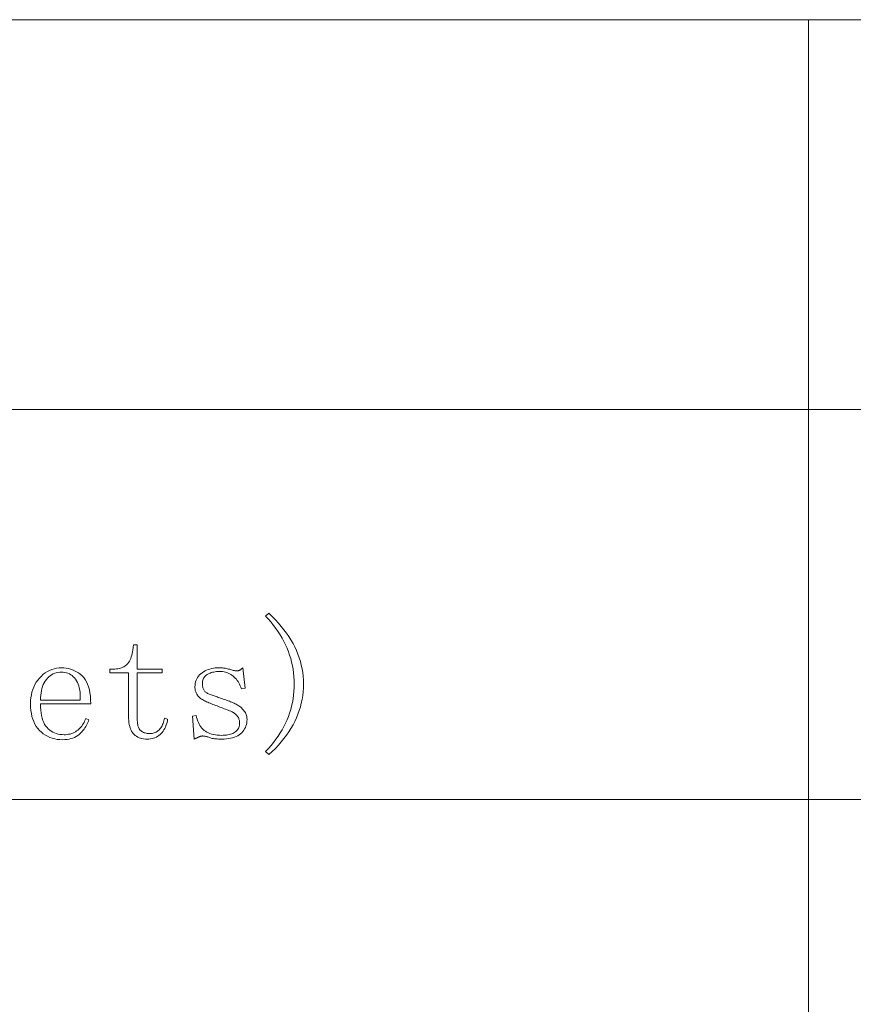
# Model space of a CAD drawing. Extents: x 1 to 297, y 1 to 210.
# Tile 52 of 171: x 109 to 121, y 43 to 57. Entities that reach past the tile are written whole.
import ezdxf

# ---------------------------------------------------------------- set-up
doc = ezdxf.new("R2010")
doc.units = 0

msp = doc.modelspace()

# ---------------------------------------------------------------- linework, layer by layer
at = {"color": 7, "lineweight": 13}
for p, q in [((1.306, 56.508), (219.321, 56.508)), ((120.132, 56.508), (120.132, 29.565)), ((1.306, 51.119), (219.321, 51.119)), ((1.306, 45.731), (175.108, 45.731))]:
    msp.add_line(p, q, dxfattribs=at)
for points in [[(112.63, 48.262), (112.673, 48.305), (112.72, 48.26), (112.764, 48.215), (112.806, 48.169), (112.846, 48.123), (112.883, 48.077), (112.918, 48.03), (112.95, 47.982), (112.98, 47.935), (113.008, 47.886), (113.033, 47.838), (113.056, 47.789), (113.076, 47.739), (113.094, 47.689), (113.11, 47.639), (113.123, 47.588), (113.134, 47.537), (113.142, 47.485), (113.148, 47.433), (113.152, 47.381), (113.153, 47.328), (113.152, 47.273), (113.148, 47.219), (113.142, 47.166), (113.134, 47.113), (113.123, 47.061), (113.11, 47.009), (113.094, 46.958), (113.076, 46.908), (113.056, 46.858), (113.033, 46.809), (113.008, 46.761), (112.98, 46.713), (112.95, 46.665), (112.918, 46.619), (112.883, 46.572), (112.846, 46.527), (112.806, 46.482), (112.764, 46.437), (112.72, 46.394), (112.673, 46.351), (112.63, 46.393), (112.668, 46.435), (112.705, 46.477), (112.739, 46.519), (112.772, 46.562), (112.802, 46.606), (112.831, 46.65), (112.858, 46.694), (112.882, 46.739), (112.905, 46.785), (112.926, 46.831), (112.944, 46.877), (112.961, 46.925), (112.976, 46.973), (112.989, 47.021), (113, 47.071), (113.009, 47.121), (113.015, 47.171), (113.02, 47.223), (113.023, 47.275), (113.024, 47.328), (113.023, 47.379), (113.02, 47.43), (113.015, 47.48), (113.009, 47.53), (113, 47.579), (112.989, 47.629), (112.976, 47.677), (112.961, 47.725), (112.944, 47.773), (112.926, 47.821), (112.905, 47.867), (112.882, 47.914), (112.858, 47.959), (112.831, 48.004), (112.802, 48.049), (112.772, 48.093), (112.739, 48.136), (112.705, 48.179), (112.668, 48.221)], [(110.856, 46.848), (110.856, 46.824), (110.857, 46.803), (110.86, 46.783), (110.863, 46.764), (110.866, 46.747), (110.871, 46.731), (110.877, 46.718), (110.883, 46.705), (110.89, 46.694), (110.899, 46.685), (110.908, 46.677), (110.917, 46.669), (110.928, 46.663), (110.94, 46.657), (110.952, 46.653), (110.965, 46.649), (110.98, 46.646), (110.995, 46.644), (111.01, 46.642), (111.027, 46.642), (111.044, 46.643), (111.06, 46.644), (111.075, 46.647), (111.09, 46.651), (111.104, 46.656), (111.118, 46.662), (111.13, 46.669), (111.142, 46.678), (111.154, 46.687), (111.164, 46.698), (111.174, 46.709), (111.183, 46.722), (111.192, 46.735), (111.2, 46.75), (111.207, 46.765), (111.214, 46.782), (111.219, 46.799), (111.225, 46.817), (111.229, 46.836), (111.233, 46.856), (111.276, 46.839), (111.272, 46.816), (111.267, 46.793), (111.26, 46.771), (111.253, 46.75), (111.245, 46.73), (111.235, 46.711), (111.224, 46.692), (111.213, 46.675), (111.2, 46.658), (111.186, 46.642), (111.171, 46.627), (111.155, 46.614), (111.138, 46.603), (111.12, 46.593), (111.101, 46.584), (111.081, 46.577), (111.061, 46.572), (111.039, 46.568), (111.016, 46.566), (110.993, 46.565), (110.968, 46.566), (110.944, 46.568), (110.921, 46.572), (110.9, 46.577), (110.88, 46.584), (110.862, 46.593), (110.844, 46.603), (110.828, 46.614), (110.813, 46.627), (110.8, 46.642), (110.788, 46.658), (110.777, 46.676), (110.767, 46.696), (110.759, 46.717), (110.752, 46.741), (110.746, 46.765), (110.741, 46.792), (110.738, 46.82), (110.736, 46.85), (110.736, 46.882), (110.736, 47.482), (110.479, 47.482), (110.479, 47.533), (110.547, 47.533), (110.567, 47.534), (110.587, 47.536), (110.605, 47.539), (110.623, 47.544), (110.64, 47.549), (110.657, 47.557), (110.672, 47.565), (110.687, 47.575), (110.701, 47.585), (110.714, 47.598), (110.727, 47.611), (110.738, 47.626), (110.749, 47.643), (110.758, 47.661), (110.767, 47.68), (110.774, 47.701), (110.781, 47.723), (110.787, 47.747), (110.792, 47.772), (110.796, 47.799), (110.804, 47.868), (110.856, 47.868), (110.856, 47.533), (111.199, 47.533), (111.199, 47.482), (110.856, 47.482)], [(109.519, 47.053), (109.519, 47.008), (109.522, 46.966), (109.527, 46.927), (109.533, 46.89), (109.541, 46.855), (109.551, 46.824), (109.563, 46.795), (109.576, 46.768), (109.591, 46.744), (109.609, 46.723), (109.627, 46.705), (109.647, 46.688), (109.668, 46.673), (109.689, 46.66), (109.712, 46.649), (109.737, 46.641), (109.762, 46.634), (109.788, 46.629), (109.816, 46.626), (109.844, 46.625), (109.866, 46.625), (109.887, 46.627), (109.908, 46.631), (109.928, 46.635), (109.947, 46.641), (109.966, 46.648), (109.983, 46.656), (110.001, 46.666), (110.017, 46.677), (110.033, 46.689), (110.048, 46.702), (110.062, 46.716), (110.075, 46.73), (110.088, 46.745), (110.099, 46.761), (110.11, 46.777), (110.12, 46.794), (110.129, 46.811), (110.137, 46.829), (110.144, 46.848), (110.187, 46.831), (110.181, 46.812), (110.174, 46.793), (110.166, 46.774), (110.156, 46.756), (110.145, 46.737), (110.133, 46.719), (110.12, 46.701), (110.105, 46.682), (110.089, 46.664), (110.071, 46.646), (110.053, 46.629), (110.033, 46.614), (110.012, 46.6), (109.989, 46.589), (109.965, 46.579), (109.94, 46.571), (109.914, 46.564), (109.886, 46.56), (109.857, 46.557), (109.827, 46.556), (109.788, 46.558), (109.751, 46.561), (109.715, 46.568), (109.681, 46.577), (109.648, 46.588), (109.617, 46.603), (109.587, 46.619), (109.558, 46.639), (109.531, 46.66), (109.506, 46.685), (109.482, 46.712), (109.461, 46.741), (109.442, 46.772), (109.426, 46.806), (109.412, 46.841), (109.401, 46.879), (109.393, 46.919), (109.386, 46.962), (109.383, 47.007), (109.381, 47.053), (109.383, 47.096), (109.386, 47.136), (109.393, 47.175), (109.401, 47.213), (109.412, 47.25), (109.426, 47.284), (109.442, 47.318), (109.461, 47.35), (109.482, 47.38), (109.506, 47.409), (109.531, 47.436), (109.558, 47.46), (109.585, 47.481), (109.614, 47.5), (109.644, 47.515), (109.675, 47.528), (109.707, 47.538), (109.74, 47.545), (109.775, 47.549), (109.81, 47.551), (109.842, 47.549), (109.873, 47.546), (109.904, 47.541), (109.933, 47.533), (109.962, 47.523), (109.99, 47.51), (110.017, 47.496), (110.043, 47.479), (110.068, 47.46), (110.093, 47.439), (110.116, 47.415), (110.136, 47.388), (110.154, 47.358), (110.17, 47.324), (110.183, 47.287), (110.194, 47.247), (110.202, 47.203), (110.208, 47.157), (110.212, 47.107), (110.213, 47.053)], [(111.653, 47.285), (111.654, 47.31), (111.657, 47.334), (111.662, 47.357), (111.669, 47.378), (111.677, 47.398), (111.688, 47.418), (111.701, 47.435), (111.716, 47.452), (111.733, 47.468), (111.751, 47.482), (111.772, 47.495), (111.792, 47.507), (111.814, 47.517), (111.836, 47.526), (111.86, 47.533), (111.884, 47.54), (111.908, 47.544), (111.934, 47.548), (111.96, 47.55), (111.987, 47.551), (112.002, 47.55), (112.018, 47.55), (112.033, 47.549), (112.047, 47.547), (112.062, 47.545), (112.077, 47.543), (112.091, 47.54), (112.105, 47.537), (112.119, 47.533), (112.133, 47.529), (112.146, 47.525), (112.159, 47.521), (112.17, 47.518), (112.181, 47.515), (112.191, 47.513), (112.2, 47.511), (112.208, 47.51), (112.215, 47.509), (112.222, 47.508), (112.227, 47.508), (112.232, 47.508), (112.237, 47.508), (112.242, 47.508), (112.246, 47.509), (112.251, 47.51), (112.255, 47.511), (112.259, 47.512), (112.263, 47.513), (112.266, 47.515), (112.27, 47.516), (112.274, 47.518), (112.277, 47.52), (112.281, 47.523), (112.285, 47.526), (112.289, 47.529), (112.294, 47.533), (112.298, 47.537), (112.303, 47.541), (112.308, 47.546), (112.313, 47.551), (112.347, 47.268), (112.296, 47.259), (112.288, 47.281), (112.28, 47.302), (112.271, 47.322), (112.261, 47.341), (112.25, 47.359), (112.238, 47.376), (112.225, 47.392), (112.211, 47.407), (112.196, 47.422), (112.18, 47.435), (112.163, 47.447), (112.147, 47.458), (112.129, 47.468), (112.111, 47.476), (112.093, 47.483), (112.075, 47.489), (112.055, 47.493), (112.036, 47.497), (112.016, 47.499), (111.996, 47.499), (111.974, 47.499), (111.953, 47.497), (111.933, 47.495), (111.914, 47.492), (111.896, 47.488), (111.879, 47.484), (111.863, 47.478), (111.848, 47.472), (111.833, 47.464), (111.82, 47.456), (111.808, 47.447), (111.797, 47.438), (111.787, 47.427), (111.779, 47.417), (111.772, 47.405), (111.766, 47.393), (111.761, 47.379), (111.758, 47.366), (111.756, 47.351), (111.756, 47.336), (111.756, 47.323), (111.757, 47.31), (111.758, 47.298), (111.761, 47.286), (111.763, 47.275), (111.767, 47.265), (111.77, 47.255), (111.775, 47.246), (111.78, 47.237), (111.786, 47.229), (111.792, 47.222), (111.8, 47.215), (111.808, 47.208), (111.817, 47.202), (111.827, 47.196), (111.839, 47.191), (111.851, 47.186), (111.864, 47.181), (111.878, 47.177), (111.893, 47.173), (111.905, 47.168), (111.918, 47.163), (111.932, 47.158), (111.946, 47.152), (111.96, 47.147), (111.976, 47.141), (111.992, 47.135), (112.008, 47.13), (112.025, 47.124), (112.043, 47.118), (112.061, 47.112), (112.078, 47.106), (112.096, 47.099), (112.113, 47.093), (112.13, 47.087), (112.146, 47.08), (112.163, 47.074), (112.179, 47.067), (112.194, 47.06), (112.21, 47.053), (112.223, 47.046), (112.237, 47.039), (112.249, 47.031), (112.261, 47.023), (112.273, 47.014), (112.285, 47.005), (112.295, 46.995), (112.306, 46.985), (112.316, 46.974), (112.326, 46.963), (112.335, 46.952), (112.343, 46.941), (112.35, 46.929), (112.356, 46.917), (112.361, 46.904), (112.365, 46.892), (112.369, 46.879), (112.371, 46.866), (112.372, 46.853), (112.373, 46.839), (112.372, 46.814), (112.369, 46.79), (112.365, 46.767), (112.358, 46.745), (112.35, 46.724), (112.34, 46.705), (112.329, 46.686), (112.315, 46.669), (112.3, 46.653), (112.283, 46.638), (112.264, 46.624), (112.244, 46.611), (112.222, 46.601), (112.198, 46.591), (112.172, 46.583), (112.146, 46.577), (112.117, 46.571), (112.087, 46.568), (112.055, 46.566), (112.021, 46.565), (112, 46.565), (111.979, 46.566), (111.96, 46.567), (111.941, 46.568), (111.924, 46.57), (111.908, 46.573), (111.893, 46.575), (111.879, 46.579), (111.866, 46.582), (111.854, 46.586), (111.843, 46.59), (111.833, 46.594), (111.823, 46.597), (111.813, 46.6), (111.804, 46.602), (111.795, 46.604), (111.787, 46.606), (111.779, 46.607), (111.771, 46.607), (111.764, 46.608), (111.759, 46.608), (111.754, 46.607), (111.748, 46.607), (111.743, 46.606), (111.737, 46.604), (111.732, 46.603), (111.726, 46.601), (111.72, 46.599), (111.715, 46.597), (111.709, 46.595), (111.703, 46.592), (111.696, 46.59), (111.69, 46.587), (111.684, 46.584), (111.677, 46.581), (111.671, 46.578), (111.664, 46.575), (111.658, 46.572), (111.651, 46.568), (111.644, 46.565), (111.619, 46.882), (111.67, 46.891), (111.676, 46.864), (111.683, 46.838), (111.691, 46.814), (111.7, 46.792), (111.711, 46.771), (111.722, 46.751), (111.735, 46.732), (111.75, 46.715), (111.765, 46.699), (111.781, 46.685), (111.799, 46.672), (111.818, 46.66), (111.839, 46.65), (111.861, 46.641), (111.884, 46.633), (111.909, 46.627), (111.935, 46.622), (111.962, 46.619), (111.991, 46.617), (112.021, 46.616), (112.045, 46.617), (112.067, 46.618), (112.088, 46.62), (112.109, 46.623), (112.127, 46.627), (112.145, 46.632), (112.162, 46.637), (112.178, 46.644), (112.192, 46.651), (112.206, 46.659), (112.218, 46.668), (112.229, 46.678), (112.238, 46.689), (112.247, 46.7), (112.254, 46.713), (112.26, 46.726), (112.264, 46.74), (112.267, 46.755), (112.269, 46.771), (112.27, 46.788), (112.27, 46.799), (112.269, 46.811), (112.267, 46.822), (112.265, 46.832), (112.261, 46.842), (112.258, 46.852), (112.253, 46.861), (112.248, 46.87), (112.242, 46.878), (112.236, 46.886), (112.229, 46.894), (112.222, 46.901), (112.215, 46.908), (112.208, 46.914), (112.201, 46.919), (112.195, 46.925), (112.188, 46.93), (112.181, 46.934), (112.174, 46.938), (112.167, 46.942), (112.15, 46.949), (112.132, 46.956), (112.114, 46.963), (112.096, 46.97), (112.077, 46.977), (112.058, 46.985), (112.039, 46.992), (112.019, 47), (111.999, 47.007), (111.979, 47.015), (111.958, 47.023), (111.938, 47.03), (111.919, 47.038), (111.9, 47.045), (111.882, 47.052), (111.864, 47.06), (111.847, 47.067), (111.83, 47.074), (111.814, 47.081), (111.799, 47.088), (111.784, 47.095), (111.769, 47.102), (111.756, 47.11), (111.744, 47.118), (111.732, 47.126), (111.721, 47.135), (111.712, 47.144), (111.703, 47.154), (111.694, 47.163), (111.687, 47.173), (111.681, 47.184), (111.675, 47.194), (111.67, 47.205), (111.665, 47.216), (111.661, 47.227), (111.658, 47.238), (111.656, 47.25), (111.654, 47.261), (111.653, 47.273)], [(110.067, 47.105), (110.068, 47.142), (110.067, 47.177), (110.065, 47.21), (110.061, 47.241), (110.055, 47.271), (110.048, 47.299), (110.039, 47.325), (110.029, 47.349), (110.017, 47.371), (110.003, 47.392), (109.988, 47.411), (109.972, 47.427), (109.955, 47.442), (109.937, 47.455), (109.918, 47.466), (109.898, 47.475), (109.878, 47.482), (109.856, 47.487), (109.834, 47.49), (109.81, 47.491), (109.785, 47.49), (109.76, 47.486), (109.737, 47.481), (109.715, 47.474), (109.693, 47.465), (109.673, 47.454), (109.653, 47.44), (109.634, 47.425), (109.617, 47.407), (109.6, 47.388), (109.585, 47.366), (109.571, 47.343), (109.558, 47.319), (109.548, 47.293), (109.539, 47.266), (109.532, 47.237), (109.526, 47.206), (109.522, 47.174), (109.519, 47.14), (109.519, 47.105)]]:
    msp.add_lwpolyline(points, close=True, dxfattribs=at)

doc.saveas('drawing.dxf')
